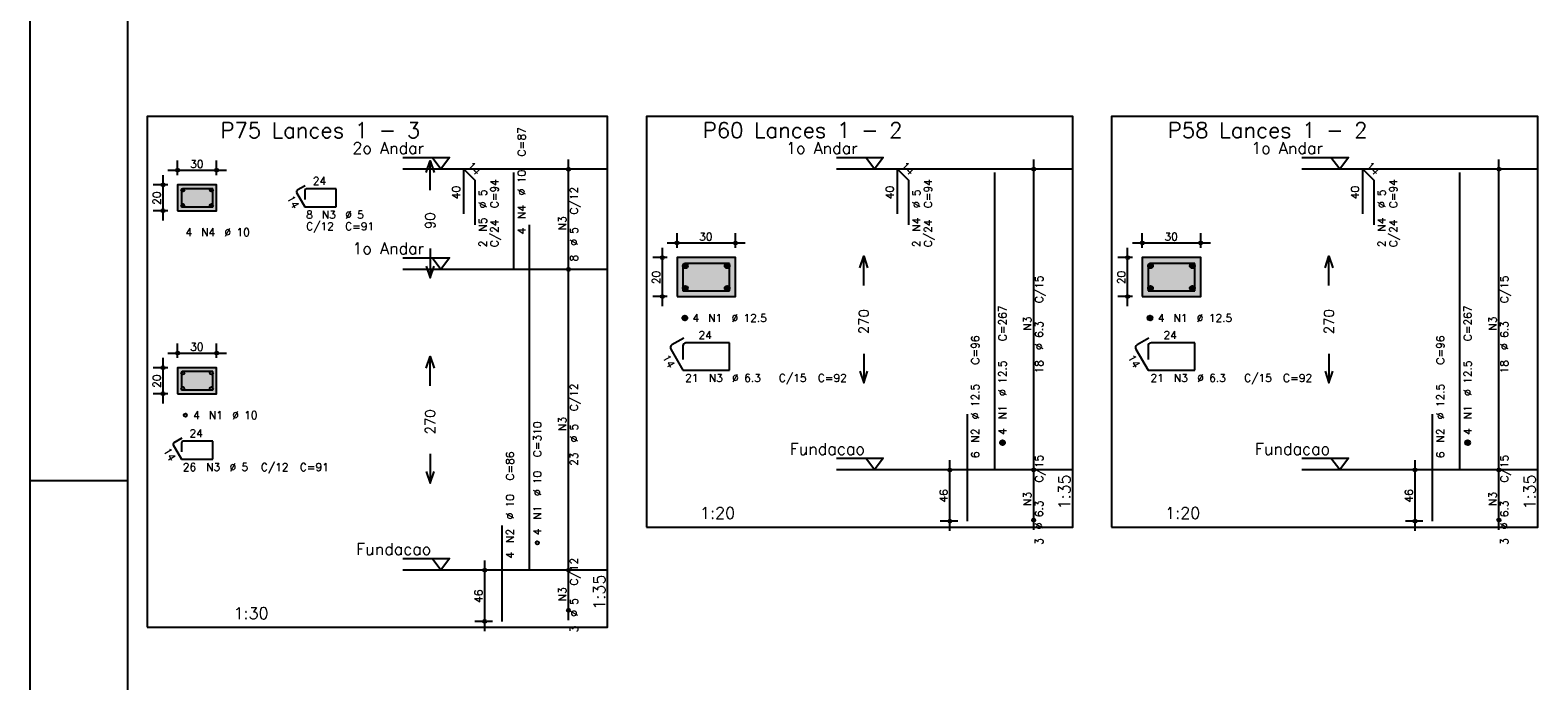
# Model space of a CAD drawing. Extents: x 0 to 119, y 0 to 84.
# Tile 2 of 19: x 0 to 39, y 25 to 41. Entities that reach past the tile are written whole.
import ezdxf

# ---------------------------------------------------------------- set-up
doc = ezdxf.new("R2010")
doc.units = 0
doc.header["$MEASUREMENT"] = 0
doc.linetypes.add('ESTILO_TQS_0002', pattern=[0.4, 0.1, -0.3])
for name, color, linetype in [('1', 1, 'CONTINUOUS'), ('2', 2, 'CONTINUOUS'), ('3', 3, 'CONTINUOUS'), ('4', 4, 'CONTINUOUS'), ('6', 6, 'CONTINUOUS'), ('7', 7, 'CONTINUOUS'), ('8', 8, 'CONTINUOUS'), ('9', 9, 'CONTINUOUS')]:
    doc.layers.add(name, color=color, linetype=linetype)
doc.styles.get("Standard").update_dxf_attribs({"font": 'ROMANS.SHX'})

msp = doc.modelspace()

# ---------------------------------------------------------------- linework, layer by layer
at = {"layer": '1', "linetype": 'Continuous'}
for p, q in [((0, 0), (0, 84.1)), ((0, 29.7), (2.5, 29.7))]:
    msp.add_line(p, q, dxfattribs=at)
for points in [[(3, 25.932), (14.815, 25.932), (14.815, 39.032), (3, 39.032), (3, 25.932)], [(15.815, 28.504), (26.753, 28.504), (26.753, 39.033), (15.815, 39.033), (15.815, 28.504)], [(27.753, 28.504), (38.69, 28.504), (38.69, 39.033), (27.753, 39.033), (27.753, 28.504)], [(9.565, 37.982), (10.765, 37.982), (10.54, 37.682), (10.315, 37.982)], [(20.692, 37.983), (21.892, 37.983), (21.668, 37.683), (21.442, 37.983)], [(32.63, 37.983), (33.83, 37.983), (33.605, 37.683), (33.38, 37.983)], [(14.815, 37.682), (9.565, 37.682)], [(26.753, 37.683), (20.692, 37.683)], [(38.69, 37.683), (32.63, 37.683)], [(9.565, 35.411), (10.765, 35.411), (10.54, 35.111), (10.315, 35.411)], [(14.815, 35.111), (9.565, 35.111)], [(20.692, 30.268), (21.892, 30.268), (21.668, 29.968), (21.442, 30.268)], [(32.63, 30.268), (33.83, 30.268), (33.605, 29.968), (33.38, 30.268)], [(26.753, 29.968), (20.692, 29.968)], [(38.69, 29.968), (32.63, 29.968)], [(9.565, 27.697), (10.765, 27.697), (10.54, 27.397), (10.315, 27.697)], [(14.815, 27.397), (9.565, 27.397)]]:
    msp.add_lwpolyline(points, dxfattribs=at)
at = {"layer": '1', "linetype": 'ESTILO_TQS_0002'}
for points in [[(3.785, 36.616), (4.785, 36.616), (4.785, 37.282), (3.785, 37.282), (3.785, 36.616)], [(16.6, 34.415), (18.1, 34.415), (18.1, 35.415), (16.6, 35.415), (16.6, 34.415)], [(28.538, 34.415), (30.038, 34.415), (30.038, 35.415), (28.538, 35.415), (28.538, 34.415)], [(3.785, 31.923), (4.785, 31.923), (4.785, 32.59), (3.785, 32.59), (3.785, 31.923)]]:
    msp.add_lwpolyline(points, dxfattribs=at)
at = {"layer": '2', "linetype": 'Continuous'}
for p, q in [((13.815, 34.861), (13.815, 37.932)), ((25.753, 29.718), (25.753, 37.933)), ((37.69, 29.718), (37.69, 37.933)), ((3.41, 36.366), (3.41, 37.532)), ((3.535, 37.657), (5.035, 37.657)), ((3.785, 37.532), (3.785, 37.907)), ((4.785, 37.532), (4.785, 37.907)), ((13.815, 37.682), (13.815, 37.682)), ((25.753, 37.683), (25.753, 37.683)), ((37.69, 37.683), (37.69, 37.683)), ((3.535, 37.282), (3.16, 37.282)), ((3.785, 37.282), (3.785, 37.282)), ((3.785, 37.282), (3.785, 37.282)), ((4.785, 37.282), (4.785, 37.282)), ((3.535, 36.616), (3.16, 36.616)), ((3.785, 36.616), (3.785, 36.616)), ((16.6, 35.665), (16.6, 36.04)), ((18.1, 35.665), (18.1, 36.04)), ((28.538, 35.665), (28.538, 36.04)), ((30.038, 35.665), (30.038, 36.04)), ((16.225, 34.165), (16.225, 35.665)), ((16.35, 35.79), (18.35, 35.79)), ((28.163, 34.165), (28.163, 35.665)), ((28.288, 35.79), (30.288, 35.79)), ((13.815, 27.147), (13.815, 35.361)), ((16.35, 35.415), (15.975, 35.415)), ((16.6, 35.415), (16.6, 35.415)), ((16.6, 35.415), (16.6, 35.415)), ((18.1, 35.415), (18.1, 35.415)), ((28.288, 35.415), (27.913, 35.415)), ((28.538, 35.415), (28.538, 35.415)), ((28.538, 35.415), (28.538, 35.415)), ((30.038, 35.415), (30.038, 35.415)), ((13.815, 35.111), (13.815, 35.111)), ((13.815, 35.111), (13.815, 35.111)), ((16.35, 34.415), (15.975, 34.415)), ((16.6, 34.415), (16.6, 34.415)), ((28.288, 34.415), (27.913, 34.415)), ((28.538, 34.415), (28.538, 34.415)), ((3.535, 32.965), (5.035, 32.965)), ((3.785, 32.84), (3.785, 33.215)), ((4.785, 32.84), (4.785, 33.215)), ((3.535, 32.59), (3.16, 32.59)), ((3.41, 31.673), (3.41, 32.84)), ((3.785, 32.59), (3.785, 32.59)), ((3.785, 32.59), (3.785, 32.59)), ((4.785, 32.59), (4.785, 32.59)), ((3.535, 31.923), (3.16, 31.923)), ((3.785, 31.923), (3.785, 31.923)), ((23.602, 28.404), (23.602, 30.218)), ((25.753, 28.433), (25.753, 30.218)), ((35.54, 28.404), (35.54, 30.218)), ((37.69, 28.433), (37.69, 30.218)), ((23.802, 29.968), (23.352, 29.968)), ((24.052, 29.968), (24.052, 29.968)), ((25.753, 29.968), (25.753, 29.968)), ((25.753, 29.968), (25.753, 29.968)), ((35.74, 29.968), (35.29, 29.968)), ((35.99, 29.968), (35.99, 29.968)), ((37.69, 29.968), (37.69, 29.968)), ((37.69, 29.968), (37.69, 29.968)), ((23.802, 28.654), (23.352, 28.654)), ((24.052, 28.654), (24.052, 28.654)), ((25.753, 28.683), (25.753, 28.683)), ((35.74, 28.654), (35.29, 28.654)), ((35.99, 28.654), (35.99, 28.654)), ((37.69, 28.683), (37.69, 28.683)), ((11.665, 25.832), (11.665, 27.647)), ((13.815, 26.118), (13.815, 27.647)), ((11.865, 27.397), (11.415, 27.397)), ((12.115, 27.397), (12.115, 27.397)), ((13.815, 27.397), (13.815, 27.397)), ((13.815, 27.397), (13.815, 27.397)), ((13.815, 26.368), (13.815, 26.368)), ((11.865, 26.082), (11.415, 26.082)), ((12.115, 26.082), (12.115, 26.082))]:
    msp.add_line(p, q, dxfattribs=at)
for points in [[(10.165, 37.597), (10.265, 37.897), (10.365, 37.597)], [(10.265, 37.147), (10.265, 37.897)], [(3.785, 36.616), (4.785, 36.616), (4.785, 37.282), (3.785, 37.282), (3.785, 36.616)], [(10.265, 35.647), (10.265, 34.897)], [(16.6, 34.415), (18.1, 34.415), (18.1, 35.415), (16.6, 35.415), (16.6, 34.415)], [(21.293, 35.15), (21.392, 35.45), (21.492, 35.15)], [(21.392, 34.7), (21.392, 35.45)], [(28.538, 34.415), (30.038, 34.415), (30.038, 35.415), (28.538, 35.415), (28.538, 34.415)], [(33.23, 35.15), (33.33, 35.45), (33.43, 35.15)], [(33.33, 34.7), (33.33, 35.45)], [(10.165, 35.197), (10.265, 34.897), (10.365, 35.197)], [(21.392, 32.95), (21.392, 32.2)], [(33.33, 32.95), (33.33, 32.2)], [(3.785, 31.923), (4.785, 31.923), (4.785, 32.59), (3.785, 32.59), (3.785, 31.923)], [(10.165, 32.579), (10.265, 32.879), (10.365, 32.579)], [(10.265, 32.129), (10.265, 32.879)], [(21.293, 32.5), (21.392, 32.2), (21.492, 32.5)], [(33.23, 32.5), (33.33, 32.2), (33.43, 32.5)], [(10.265, 30.379), (10.265, 29.629)], [(10.165, 29.929), (10.265, 29.629), (10.365, 29.929)]]:
    msp.add_lwpolyline(points, dxfattribs=at)
for centre, radius in [((3.785, 37.657), 0.04), ((3.785, 37.657), 0.02), ((4.785, 37.657), 0.04), ((4.785, 37.657), 0.02), ((13.815, 37.682), 0.0416), ((13.815, 37.682), 0.0208), ((25.753, 37.683), 0.0416), ((25.753, 37.683), 0.0208), ((37.69, 37.683), 0.0416), ((37.69, 37.683), 0.0208), ((3.41, 37.282), 0.04), ((3.41, 37.282), 0.02), ((3.41, 36.616), 0.04), ((3.41, 36.616), 0.02), ((16.6, 35.79), 0.04), ((16.6, 35.79), 0.02), ((18.1, 35.79), 0.04), ((18.1, 35.79), 0.02), ((28.538, 35.79), 0.04), ((28.538, 35.79), 0.02), ((30.038, 35.79), 0.04), ((30.038, 35.79), 0.02), ((16.225, 35.415), 0.04), ((16.225, 35.415), 0.02), ((28.163, 35.415), 0.04), ((28.163, 35.415), 0.02), ((13.815, 35.111), 0.0416), ((13.815, 35.111), 0.0416), ((13.815, 35.111), 0.0208), ((13.815, 35.111), 0.0208), ((16.225, 34.415), 0.04), ((16.225, 34.415), 0.02), ((28.163, 34.415), 0.04), ((28.163, 34.415), 0.02), ((3.785, 32.965), 0.04), ((3.785, 32.965), 0.02), ((4.785, 32.965), 0.04), ((4.785, 32.965), 0.02), ((3.41, 32.59), 0.04), ((3.41, 32.59), 0.02), ((3.41, 31.923), 0.04), ((3.41, 31.923), 0.02), ((23.602, 29.968), 0.04), ((23.602, 29.968), 0.02), ((25.753, 29.968), 0.0416), ((25.753, 29.968), 0.0416), ((25.753, 29.968), 0.0208), ((25.753, 29.968), 0.0208), ((35.54, 29.968), 0.04), ((35.54, 29.968), 0.02), ((37.69, 29.968), 0.0416), ((37.69, 29.968), 0.0416), ((37.69, 29.968), 0.0208), ((37.69, 29.968), 0.0208), ((23.602, 28.654), 0.04), ((23.602, 28.654), 0.02), ((25.753, 28.683), 0.0416), ((25.753, 28.683), 0.0208), ((35.54, 28.654), 0.04), ((35.54, 28.654), 0.02), ((37.69, 28.683), 0.0416), ((37.69, 28.683), 0.0208), ((11.665, 27.397), 0.04), ((11.665, 27.397), 0.02), ((13.815, 27.397), 0.0416), ((13.815, 27.397), 0.0416), ((13.815, 27.397), 0.0208), ((13.815, 27.397), 0.0208), ((13.815, 26.368), 0.0416), ((13.815, 26.368), 0.0208), ((11.665, 26.082), 0.04), ((11.665, 26.082), 0.02)]:
    msp.add_circle(centre, radius, dxfattribs=at)
at = {"layer": '3', "linetype": 'Continuous'}
for p, q in [((3.877, 37.143), (3.924, 37.19)), ((3.877, 37.155), (3.912, 37.19)), ((3.88, 37.134), (3.934, 37.188)), ((3.884, 37.126), (3.941, 37.184)), ((3.889, 37.12), (3.948, 37.179)), ((3.895, 37.114), (3.953, 37.172)), ((3.903, 37.11), (3.957, 37.164)), ((3.912, 37.108), (3.96, 37.155)), ((3.924, 37.108), (3.96, 37.143)), ((4.61, 37.143), (4.658, 37.19)), ((4.61, 37.155), (4.646, 37.19)), ((4.613, 37.134), (4.667, 37.188)), ((4.617, 37.126), (4.675, 37.184)), ((4.622, 37.12), (4.681, 37.179)), ((4.629, 37.114), (4.686, 37.172)), ((4.636, 37.11), (4.69, 37.164)), ((4.646, 37.108), (4.693, 37.155)), ((4.658, 37.108), (4.693, 37.143)), ((3.877, 36.743), (3.924, 36.79)), ((3.877, 36.755), (3.912, 36.79)), ((3.88, 36.734), (3.934, 36.788)), ((3.884, 36.726), (3.941, 36.784)), ((3.889, 36.72), (3.948, 36.779)), ((3.895, 36.714), (3.953, 36.772)), ((3.903, 36.71), (3.957, 36.764)), ((4.61, 36.743), (4.658, 36.79)), ((4.61, 36.755), (4.646, 36.79)), ((4.613, 36.734), (4.667, 36.788)), ((4.617, 36.726), (4.675, 36.784)), ((4.622, 36.72), (4.681, 36.779)), ((4.629, 36.714), (4.686, 36.772)), ((4.636, 36.71), (4.69, 36.764)), ((3.912, 36.708), (3.96, 36.755)), ((3.924, 36.708), (3.96, 36.743)), ((4.646, 36.708), (4.693, 36.755)), ((4.658, 36.708), (4.693, 36.743)), ((16.751, 35.194), (16.821, 35.265)), ((16.751, 35.212), (16.804, 35.265)), ((16.754, 35.18), (16.835, 35.261)), ((16.76, 35.168), (16.847, 35.255)), ((16.768, 35.159), (16.857, 35.247)), ((16.778, 35.151), (16.865, 35.237)), ((16.79, 35.145), (16.871, 35.226)), ((16.804, 35.141), (16.874, 35.212)), ((17.826, 35.194), (17.896, 35.265)), ((17.826, 35.212), (17.879, 35.265)), ((17.829, 35.18), (17.91, 35.261)), ((17.835, 35.168), (17.922, 35.255)), ((17.843, 35.159), (17.932, 35.247)), ((17.853, 35.151), (17.94, 35.237)), ((17.865, 35.145), (17.946, 35.226)), ((17.879, 35.141), (17.949, 35.212)), ((28.688, 35.194), (28.759, 35.265)), ((28.688, 35.212), (28.741, 35.265)), ((28.692, 35.18), (28.773, 35.261)), ((28.698, 35.168), (28.784, 35.255)), ((28.706, 35.159), (28.794, 35.247)), ((28.716, 35.151), (28.802, 35.237)), ((28.727, 35.145), (28.808, 35.226)), ((28.741, 35.141), (28.812, 35.212)), ((29.763, 35.194), (29.834, 35.265)), ((29.763, 35.212), (29.816, 35.265)), ((29.767, 35.18), (29.848, 35.261)), ((29.773, 35.168), (29.859, 35.255)), ((29.781, 35.159), (29.869, 35.247)), ((29.791, 35.151), (29.877, 35.237)), ((29.802, 35.145), (29.883, 35.226)), ((29.816, 35.141), (29.887, 35.212)), ((16.821, 35.141), (16.874, 35.194)), ((17.896, 35.141), (17.949, 35.194)), ((28.759, 35.141), (28.812, 35.194)), ((29.834, 35.141), (29.887, 35.194)), ((16.751, 34.619), (16.821, 34.69)), ((16.751, 34.637), (16.804, 34.69)), ((16.754, 34.605), (16.835, 34.686)), ((16.76, 34.593), (16.847, 34.68)), ((16.768, 34.584), (16.857, 34.672)), ((16.778, 34.576), (16.865, 34.662)), ((16.79, 34.57), (16.871, 34.651)), ((16.804, 34.566), (16.874, 34.637)), ((16.821, 34.566), (16.874, 34.619)), ((17.826, 34.619), (17.896, 34.69)), ((17.826, 34.637), (17.879, 34.69)), ((17.829, 34.605), (17.91, 34.686)), ((17.835, 34.593), (17.922, 34.68)), ((17.843, 34.584), (17.932, 34.672)), ((17.853, 34.576), (17.94, 34.662)), ((17.865, 34.57), (17.946, 34.651)), ((17.879, 34.566), (17.949, 34.637)), ((17.896, 34.566), (17.949, 34.619)), ((28.688, 34.619), (28.759, 34.69)), ((28.688, 34.637), (28.741, 34.69)), ((28.692, 34.605), (28.773, 34.686)), ((28.698, 34.593), (28.784, 34.68)), ((28.706, 34.584), (28.794, 34.672)), ((28.716, 34.576), (28.802, 34.662)), ((28.727, 34.57), (28.808, 34.651)), ((28.741, 34.566), (28.812, 34.637)), ((28.759, 34.566), (28.812, 34.619)), ((29.763, 34.619), (29.834, 34.69)), ((29.763, 34.637), (29.816, 34.69)), ((29.767, 34.605), (29.848, 34.686)), ((29.773, 34.593), (29.859, 34.68)), ((29.781, 34.584), (29.869, 34.672)), ((29.791, 34.576), (29.877, 34.662)), ((29.802, 34.57), (29.883, 34.651)), ((29.816, 34.566), (29.887, 34.637)), ((29.834, 34.566), (29.887, 34.619)), ((16.738, 33.857), (16.809, 33.927)), ((16.738, 33.874), (16.791, 33.927)), ((16.742, 33.843), (16.823, 33.924)), ((16.748, 33.831), (16.834, 33.918)), ((16.756, 33.821), (16.844, 33.91)), ((16.766, 33.813), (16.852, 33.9)), ((16.777, 33.807), (16.858, 33.888)), ((16.791, 33.804), (16.862, 33.874)), ((16.809, 33.804), (16.862, 33.857)), ((28.676, 33.857), (28.746, 33.927)), ((28.676, 33.874), (28.729, 33.927)), ((28.679, 33.843), (28.76, 33.924)), ((28.685, 33.831), (28.772, 33.918)), ((28.693, 33.821), (28.782, 33.91)), ((28.703, 33.813), (28.79, 33.9)), ((28.715, 33.807), (28.796, 33.888)), ((28.729, 33.804), (28.799, 33.874)), ((28.746, 33.804), (28.799, 33.857)), ((24.891, 30.659), (24.961, 30.73)), ((24.891, 30.677), (24.944, 30.73)), ((24.894, 30.645), (24.975, 30.726)), ((24.9, 30.634), (24.987, 30.72)), ((24.908, 30.624), (24.997, 30.712)), ((24.918, 30.616), (25.005, 30.703)), ((24.93, 30.61), (25.011, 30.691)), ((24.944, 30.606), (25.014, 30.677)), ((24.961, 30.606), (25.014, 30.659)), ((36.828, 30.659), (36.899, 30.73)), ((36.828, 30.677), (36.881, 30.73)), ((36.832, 30.645), (36.913, 30.726)), ((36.838, 30.634), (36.924, 30.72)), ((36.846, 30.624), (36.934, 30.712)), ((36.856, 30.616), (36.942, 30.703)), ((36.867, 30.61), (36.948, 30.691)), ((36.881, 30.606), (36.952, 30.677)), ((36.899, 30.606), (36.952, 30.659))]:
    msp.add_line(p, q, dxfattribs=at)
for centre, radius in [((3.918, 37.149), 0.0417), ((4.652, 37.149), 0.0417), ((3.918, 36.749), 0.0417), ((4.652, 36.749), 0.0417), ((16.812, 35.203), 0.0625), ((17.887, 35.203), 0.0625), ((28.75, 35.203), 0.0625), ((29.825, 35.203), 0.0625), ((16.812, 34.628), 0.0625), ((17.887, 34.628), 0.0625), ((28.75, 34.628), 0.0625), ((29.825, 34.628), 0.0625), ((16.8, 33.865), 0.0625), ((28.738, 33.865), 0.0625), ((3.918, 32.456), 0.0417), ((4.652, 32.456), 0.0417), ((3.918, 32.056), 0.0417), ((4.652, 32.056), 0.0417), ((3.985, 31.373), 0.0417), ((24.953, 30.668), 0.0625), ((36.89, 30.668), 0.0625), ((13.015, 28.097), 0.0417)]:
    msp.add_circle(centre, radius, dxfattribs=at)
at = {"layer": '4', "linetype": 'Continuous'}
for p, q in [((4.16, 37.182), (3.927, 37.182)), ((4.685, 37.182), (3.927, 37.182)), ((4.685, 36.716), (4.685, 37.182)), ((3.885, 37.141), (3.885, 36.716)), ((3.885, 37.141), (3.885, 36.907)), ((3.885, 36.716), (4.685, 36.716)), ((17.178, 35.266), (16.828, 35.266)), ((17.95, 35.266), (16.828, 35.266)), ((17.95, 34.565), (17.95, 35.266)), ((29.116, 35.266), (28.766, 35.266)), ((29.888, 35.266), (28.766, 35.266)), ((29.888, 34.565), (29.888, 35.266)), ((16.75, 35.187), (16.75, 34.565)), ((16.75, 35.187), (16.75, 34.837)), ((28.687, 35.187), (28.687, 34.565)), ((28.687, 35.187), (28.687, 34.837)), ((16.75, 34.565), (17.95, 34.565)), ((28.687, 34.565), (29.888, 34.565)), ((3.885, 32.448), (3.885, 32.023)), ((3.885, 32.448), (3.885, 32.215)), ((4.16, 32.49), (3.927, 32.49)), ((4.685, 32.49), (3.927, 32.49)), ((4.685, 32.023), (4.685, 32.49)), ((3.885, 32.023), (4.685, 32.023))]:
    msp.add_line(p, q, dxfattribs=at)
for centre, radius in [((3.927, 37.141), 0.0417), ((3.927, 37.141), 0.0417), ((16.828, 35.187), 0.0788), ((16.828, 35.187), 0.0788), ((28.766, 35.187), 0.0788), ((28.766, 35.187), 0.0788), ((3.927, 32.448), 0.0417), ((3.927, 32.448), 0.0417)]:
    msp.add_arc(centre, radius, 90, 180, dxfattribs=at)
at = {"layer": '6', "linetype": 'Continuous'}
for p, q in [((11.132, 36.539), (11.132, 37.682)), ((11.132, 37.682), (11.415, 37.399)), ((12.415, 35.111), (12.415, 37.597)), ((22.26, 36.54), (22.26, 37.683)), ((22.26, 37.683), (22.543, 37.4)), ((24.753, 29.968), (24.753, 37.597)), ((34.197, 36.54), (34.197, 37.683)), ((34.197, 37.683), (34.48, 37.4)), ((36.69, 29.968), (36.69, 37.597)), ((7.056, 37.257), (6.854, 37.141)), ((7.852, 37.182), (7.093, 37.182)), ((7.852, 36.716), (7.852, 37.182)), ((11.415, 37.399), (11.415, 36.257)), ((22.543, 37.4), (22.543, 36.257)), ((34.48, 37.4), (34.48, 36.257)), ((6.839, 37.084), (7.052, 36.716)), ((7.052, 37.141), (7.052, 36.907)), ((7.052, 36.716), (7.852, 36.716)), ((12.815, 27.397), (12.815, 36.254)), ((16.771, 33.349), (16.468, 33.174)), ((28.708, 33.349), (28.405, 33.174)), ((16.439, 33.066), (16.75, 32.528)), ((16.75, 33.149), (16.75, 32.799)), ((17.95, 33.228), (16.828, 33.228)), ((17.95, 32.528), (17.95, 33.228)), ((28.376, 33.066), (28.687, 32.528)), ((28.687, 33.149), (28.687, 32.799)), ((29.888, 33.228), (28.766, 33.228)), ((29.888, 32.528), (29.888, 33.228)), ((16.75, 32.528), (17.95, 32.528)), ((28.687, 32.528), (29.888, 32.528)), ((24.052, 28.654), (24.052, 31.397)), ((35.99, 28.654), (35.99, 31.397)), ((3.672, 30.608), (3.885, 30.24)), ((3.89, 30.781), (3.688, 30.665)), ((3.885, 30.665), (3.885, 30.431)), ((4.685, 30.706), (3.927, 30.706)), ((4.685, 30.24), (4.685, 30.706)), ((3.885, 30.24), (4.685, 30.24)), ((12.115, 26.082), (12.115, 28.539))]:
    msp.add_line(p, q, dxfattribs=at)
for centre, radius, start, end in [((7.093, 37.141), 0.0417, 90, 180), ((6.875, 37.105), 0.0417, 120, 210), ((16.507, 33.105), 0.0788, 120, 210), ((16.828, 33.149), 0.0788, 90, 180), ((28.445, 33.105), 0.0788, 120, 210), ((28.766, 33.149), 0.0788, 90, 180), ((3.709, 30.628), 0.0417, 120, 210), ((3.927, 30.665), 0.0417, 90, 180)]:
    msp.add_arc(centre, radius, start, end, dxfattribs=at)
at = {"layer": '8', "linetype": 'Continuous'}
msp.add_line((2.5, 83.1), (2.5, 1), dxfattribs=at)
at = {"layer": '9', "linetype": 'Continuous'}
for points in [[(3.785, 36.616), (4.785, 36.616), (4.785, 37.282)], [(3.785, 36.616), (4.785, 37.282), (3.785, 37.282)], [(3.785, 36.616), (3.785, 37.282), (3.785, 36.616)], [(16.6, 34.415), (18.1, 34.415), (18.1, 35.415)], [(16.6, 34.415), (18.1, 35.415), (16.6, 35.415)], [(16.6, 34.415), (16.6, 35.415), (16.6, 34.415)], [(28.538, 34.415), (30.038, 34.415), (30.038, 35.415)], [(28.538, 34.415), (30.038, 35.415), (28.538, 35.415)], [(28.538, 34.415), (28.538, 35.415), (28.538, 34.415)], [(3.785, 31.923), (4.785, 31.923), (4.785, 32.59)], [(3.785, 31.923), (4.785, 32.59), (3.785, 32.59)], [(3.785, 31.923), (3.785, 32.59), (3.785, 31.923)]]:
    msp.add_solid(points, dxfattribs=at)

# ---------------------------------------------------------------- texts
at = {"layer": '1', "linetype": 'Continuous'}
for s, p in [(' 2o Andar', (8.065, 38.072)), (' 1o Andar', (19.192, 38.073)), (' 1o Andar', (31.13, 38.073)), (' 1o Andar', (8.065, 35.501)), ('Fundacao', (19.492, 30.358)), ('Fundacao', (31.43, 30.358)), ('Fundacao', (8.365, 27.787))]:
    msp.add_text(s, height=0.3, dxfattribs=at).set_placement(p)
at = {"layer": '2', "linetype": 'Continuous'}
for s, height, rotation, p in [('C=87', 0.2, 90, (12.715, 38.011)), ('14', 0.2, 315, (11.203, 37.753)), ('%%c 10', 0.2, 90, (12.715, 37.011)), ('14', 0.2, 315, (22.33, 37.753)), ('14', 0.2, 315, (34.268, 37.753)), ('40', 0.2, 90, (11.032, 36.911)), ('C=94', 0.2, 90, (12.015, 36.682)), ('40', 0.2, 90, (22.16, 36.911)), ('C=94', 0.2, 90, (23.142, 36.683)), ('40', 0.2, 90, (34.097, 36.911)), ('C=94', 0.2, 90, (35.08, 36.683)), ('20', 0.2, 90, (3.35, 36.769)), ('14', 0.2, 300, (6.575, 36.941)), ('%%c 5', 0.2, 90, (11.715, 36.682)), ('C/12', 0.2, 90, (14.055, 36.517)), ('%%c 5', 0.2, 90, (22.843, 36.683)), ('%%c 5', 0.2, 90, (34.78, 36.683)), ('90', 0.25, 90, (10.39, 36.147)), ('N5', 0.2, 90, (11.715, 36.082)), ('N4', 0.2, 90, (12.715, 36.411)), ('N3', 0.2, 90, (13.755, 36.117)), ('N4', 0.2, 90, (22.843, 36.083)), ('N4', 0.2, 90, (34.78, 36.083)), ('C/24', 0.2, 90, (12.015, 35.682)), ('4', 0.2, 90, (12.715, 36.011)), ('%%c 5', 0.2, 90, (14.055, 35.717)), ('C/24', 0.2, 90, (23.142, 35.683)), ('C/24', 0.2, 90, (35.08, 35.683)), ('2', 0.2, 90, (11.715, 35.682)), ('2', 0.2, 90, (22.843, 35.683)), ('2', 0.2, 90, (34.78, 35.683)), ('8', 0.2, 90, (14.055, 35.317)), ('20', 0.2, 90, (16.165, 34.735)), ('20', 0.2, 90, (28.102, 34.735)), ('C/15', 0.2, 90, (25.992, 34.245)), ('C/15', 0.2, 90, (37.93, 34.245)), ('270', 0.25, 90, (21.517, 33.45)), ('C=267', 0.2, 90, (25.052, 33.268)), ('N3', 0.2, 90, (25.692, 33.545)), ('%%c 6.3', 0.2, 90, (25.992, 33.045)), ('270', 0.25, 90, (33.455, 33.45)), ('C=267', 0.2, 90, (36.99, 33.268)), ('N3', 0.2, 90, (37.63, 33.545)), ('%%c 6.3', 0.2, 90, (37.93, 33.045)), ('C=96', 0.2, 90, (24.352, 32.668)), ('C=96', 0.2, 90, (36.29, 32.668)), ('14', 0.2, 300, (16.215, 32.854)), ('14', 0.2, 300, (28.152, 32.854)), ('%%c 12.5', 0.2, 90, (25.052, 31.868)), ('18', 0.2, 90, (25.992, 32.445)), ('%%c 12.5', 0.2, 90, (36.99, 31.868)), ('18', 0.2, 90, (37.93, 32.445)), ('20', 0.2, 90, (3.35, 32.076)), ('C/12', 0.2, 90, (14.055, 31.474)), ('%%c 12.5', 0.2, 90, (24.352, 31.268)), ('%%c 12.5', 0.2, 90, (36.29, 31.268)), ('270', 0.25, 90, (10.39, 30.879)), ('N1', 0.2, 90, (25.052, 31.268)), ('N1', 0.2, 90, (36.99, 31.268)), ('C=310', 0.2, 90, (13.115, 30.297)), ('N3', 0.2, 90, (13.755, 30.974)), ('%%c 5', 0.2, 90, (14.055, 30.674)), ('N2', 0.2, 90, (24.352, 30.668)), ('4', 0.2, 90, (25.052, 30.868)), ('N2', 0.2, 90, (36.29, 30.668)), ('4', 0.2, 90, (36.99, 30.868)), ('14', 0.2, 300, (3.409, 30.465)), ('C=86', 0.2, 90, (12.415, 29.697)), ('23', 0.2, 90, (14.055, 30.074)), ('6', 0.2, 90, (24.352, 30.268)), ('C/15', 0.2, 90, (25.992, 29.645)), ('6', 0.2, 90, (36.29, 30.268)), ('C/15', 0.2, 90, (37.93, 29.645)), ('%%c 10', 0.2, 90, (13.115, 29.297)), ('46', 0.2, 90, (23.543, 29.131)), ('1:35', 0.3, 90, (26.692, 28.954)), ('46', 0.2, 90, (35.48, 29.131)), ('1:35', 0.3, 90, (38.63, 28.954)), ('%%c 10', 0.2, 90, (12.415, 28.697)), ('N1', 0.2, 90, (13.115, 28.697)), ('N3', 0.2, 90, (25.692, 29.045)), ('%%c 6.3', 0.2, 90, (25.992, 28.445)), ('N3', 0.2, 90, (37.63, 29.045)), ('%%c 6.3', 0.2, 90, (37.93, 28.445)), ('N2', 0.2, 90, (12.415, 28.097)), ('4', 0.2, 90, (13.115, 28.297)), ('3', 0.2, 90, (25.992, 28.045)), ('3', 0.2, 90, (37.93, 28.045)), ('4', 0.2, 90, (12.415, 27.697)), ('C/12', 0.2, 90, (14.055, 27.002)), ('1:35', 0.3, 90, (14.755, 26.382)), ('46', 0.2, 90, (11.605, 26.559)), ('N3', 0.2, 90, (13.755, 26.602)), ('%%c 5', 0.2, 90, (14.055, 26.202)), ('3', 0.2, 90, (14.055, 25.802))]:
    msp.add_text(s, height=height, rotation=rotation, dxfattribs=at).set_placement(p)
for s, height, p in [('30', 0.2, (4.105, 37.717)), ('3', 0.01, (14.605, 37.682)), ('1', 0.01, (26.543, 37.683)), ('1', 0.01, (38.48, 37.683)), ('24', 0.2, (7.252, 37.282)), ('8', 0.2, (7.085, 36.416)), ('N3', 0.2, (7.485, 36.416)), ('%%c 5', 0.2, (8.085, 36.416)), ('4', 0.2, (3.985, 35.966)), ('N4', 0.2, (4.385, 35.966)), ('%%c 10', 0.2, (4.985, 35.966)), ('C/12', 0.2, (7.085, 36.116)), ('C=91', 0.2, (8.085, 36.116)), ('30', 0.2, (17.17, 35.85)), ('30', 0.2, (29.108, 35.85)), ('2', 0.01, (14.605, 35.111)), ('4', 0.2, (17, 33.765)), ('N1', 0.2, (17.4, 33.765)), ('%%c 12.5', 0.2, (18, 33.765)), ('4', 0.2, (28.938, 33.765)), ('N1', 0.2, (29.337, 33.765)), ('%%c 12.5', 0.2, (29.938, 33.765)), ('24', 0.2, (17.15, 33.328)), ('24', 0.2, (29.087, 33.328)), ('30', 0.2, (4.105, 33.025)), ('21', 0.2, (16.812, 32.228)), ('N3', 0.2, (17.413, 32.228)), ('%%c 6.3', 0.2, (18.012, 32.228)), ('C/15', 0.2, (19.212, 32.228)), ('C=92', 0.2, (20.212, 32.228)), ('21', 0.2, (28.75, 32.228)), ('N3', 0.2, (29.35, 32.228)), ('%%c 6.3', 0.2, (29.95, 32.228)), ('C/15', 0.2, (31.15, 32.228)), ('C=92', 0.2, (32.15, 32.228)), ('4', 0.2, (4.185, 31.273)), ('N1', 0.2, (4.585, 31.273)), ('%%c 10', 0.2, (5.185, 31.273)), ('24', 0.2, (4.085, 30.806)), ('26', 0.2, (3.918, 29.94)), ('N3', 0.2, (4.518, 29.94)), ('%%c 5', 0.2, (5.118, 29.94)), ('C/12', 0.2, (5.918, 29.94)), ('C=91', 0.2, (6.918, 29.94)), ('0', 0.01, (26.543, 29.968)), ('0', 0.01, (38.48, 29.968)), ('1:20', 0.3, (17.189, 28.714)), ('1:20', 0.3, (29.126, 28.714)), ('0', 0.01, (14.605, 27.397)), ('1:30', 0.3, (5.218, 26.142))]:
    msp.add_text(s, height=height, dxfattribs=at).set_placement(p)
at = {"layer": '7', "linetype": 'Continuous'}
for s, p in [('P75 Lances 1 - 3', (4.883, 38.482)), ('P60 Lances 1 - 2', (17.259, 38.483)), ('P58 Lances 1 - 2', (29.196, 38.483))]:
    msp.add_text(s, height=0.4, dxfattribs=at).set_placement(p)

doc.saveas('drawing.dxf')
